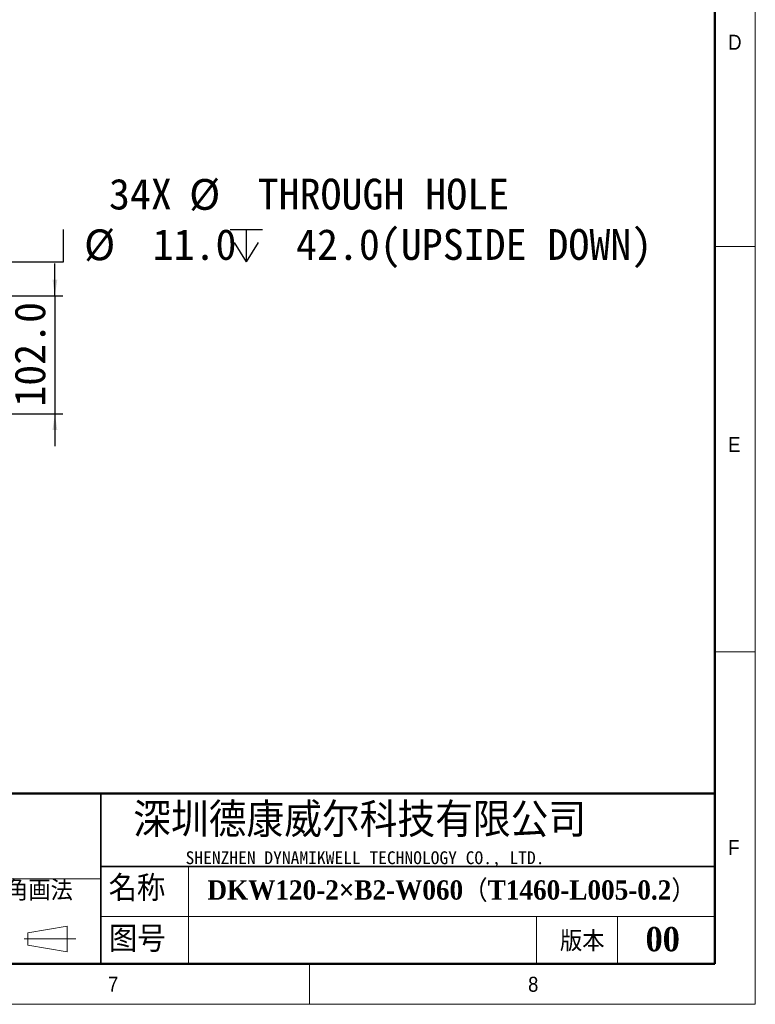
# Model space of a CAD drawing. Header units: millimetres. Extents: x 35 to 2905, y 35 to 2044.
# Tile 5 of 10: x 2270 to 2905, y 35 to 886. Entities that reach past the tile are written whole.
import ezdxf

# ---------------------------------------------------------------- set-up
doc = ezdxf.new("R2010")
doc.units = ezdxf.units.MM
doc.header["$LTSCALE"] = 7
doc.layers.add('DIMNS', color=7, linetype='Continuous')
doc.layers.add('黑色实线', color=7, linetype='Continuous')
doc.styles.add('SLDTEXTSTYLE1', font='Gothic.ttf', dxfattribs={"width": 0.913})
doc.styles.add('SLDTEXTSTYLE2', font='timesbd.ttf', dxfattribs={"width": 0.933})
doc.styles.add('SLDTEXTSTYLE4', font='txt', dxfattribs={"bigfont": 'bigfont'})
doc.styles.add('SLDTEXTSTYLE5', font='txt', dxfattribs={"bigfont": 'bigfont'})
doc.styles.add('SLDTEXTSTYLE6', font='txt')
doc.styles.add('SLDTEXTSTYLE7', font='timesbd.ttf', dxfattribs={"width": 0.933, "bigfont": 'bigfont'})
doc.styles.add('SLDTEXTSTYLE8', font='txt')
doc.dimstyles.new('SLDDIMSTYLE0', dxfattribs={"dimtxt": 26.6, "dimasz": 14, "dimexe": 0, "dimexo": 0.0625, "dimgap": 6.65, "dimtad": 2, "dimdec": 1, "dimrnd": 1e-09, "dimzin": 4, "dimdsep": 46, "dimtxsty": 'SLDTEXTSTYLE8', "dimsah": 1, "dimcen": 0.09, "dimadec": 0, "dimazin": 1, "dimtfac": 1, "dimtdec": 1, "dimtmove": 0, "dimatfit": 0, "dimfxl": 0, "dimfrac": 2, "dimtolj": 1, "dimtzin": 12, "dimarcsym": 0})
doc.dimstyles.new('SLDDIMSTYLE7', dxfattribs={"dimtxt": 26.6, "dimasz": 14, "dimexe": 0, "dimexo": 0.0625, "dimgap": 6.65, "dimtad": 0, "dimtih": 1, "dimtoh": 1, "dimdec": 1, "dimrnd": 1e-09, "dimzin": 4, "dimdsep": 46, "dimtxsty": 'SLDTEXTSTYLE8', "dimsah": 1, "dimcen": 0, "dimadec": 0, "dimazin": 1, "dimtfac": 1, "dimtdec": 1, "dimtofl": 0, "dimtmove": 0, "dimatfit": 3, "dimfxl": 0, "dimfrac": 2, "dimtolj": 1, "dimtzin": 12, "dimarcsym": 0})

# ---------------------------------------------------------------- blocks, each defined once
blk = doc.blocks.new('SW_SYMBOL_HOLE_SPOT')
at = {"layer": '黑色实线', "color": 0}
for p, q in [((0, 6125), (0, 525)), ((11200, 525), (11200, 6125)), ((0, 525), (11200, 525))]:
    blk.add_line(p, q, dxfattribs=at)
blk = doc.blocks.new('SW_SYMBOL_HOLE_DEPTH')
at = {"layer": '黑色实线', "color": 0}
for p, q in [((0, 6125), (5600, 6125)), ((2800, 6125), (2800, 525)), ((700, 3885), (2800, 525)), ((4900, 3885), (2800, 525))]:
    blk.add_line(p, q, dxfattribs=at)
blk = doc.blocks.new('_D_30')
at = {"layer": '黑色实线'}
for p, q in [((2181.81, 649.85), (2218.28, 713.03)), ((2218.28, 713.03), (2240.72, 713.03))]:
    blk.add_line(p, q, dxfattribs=at)
blk.add_solid([(2181.81, 649.85), (2190.63, 660.93), (2186.99, 663.03)], dxfattribs=at)
at = {"layer": '黑色实线', "xscale": 0.004985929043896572, "yscale": 0.004985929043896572, "zscale": 0.004985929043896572}
for name, p in [('SW_SYMBOL_HOLE_SPOT', (2251.84, 673.66)), ('SW_SYMBOL_HOLE_DEPTH', (2451.38, 673.66))]:
    blk.add_blockref(name, p, dxfattribs=at)
at = {"layer": '黑色实线', "char_height": 26.6, "attachment_point": 1, "style": 'SLDTEXTSTYLE8'}
for s, insert in [('34X ', (2346.85, 748.19)), ('%%c', (2416.08, 747.93)), (' THROUGH HOLE', (2457.18, 748.19)), (' 42.0(UPSIDE DOWN)', (2490.31, 704.67)), ('%%c', (2325.38, 704.41)), (' 11.0 ', (2366.48, 704.67))]:
    blk.add_mtext(s, dxfattribs=dict(at, insert=insert))
blk = doc.blocks.new('_D_31')
at = {"layer": '黑色实线'}
for p, q in [((2300.16, 647), (2300.16, 675)), ((1976.89, 647), (2307.16, 647)), ((2300.16, 647), (2300.16, 545)), ((1976.89, 545), (2307.16, 545)), ((2300.16, 545), (2300.16, 517))]:
    blk.add_line(p, q, dxfattribs=at)
for points in [[(2300.16, 647), (2302.26, 661), (2298.06, 661)], [(2300.16, 545), (2298.06, 531), (2302.26, 531)]]:
    blk.add_solid(points, dxfattribs=at)
at = {"layer": '黑色实线', "insert": (2265.26, 551.22), "char_height": 26.6, "attachment_point": 1, "rotation": 90, "style": 'SLDTEXTSTYLE8'}
blk.add_mtext('102.0', dxfattribs=at)

msp = doc.modelspace()

# ---------------------------------------------------------------- linework, layer by layer
at = {"color": 7, "linetype": 'Continuous', "lineweight": 18}
for p, q in [((2905, 35), (2905, 2044)), ((2870, 2009), (2870, 70)), ((2870, 689.5), (2905, 689.5)), ((2870, 339.5), (2905, 339.5)), ((2415.65, 154), (2415.65, 70)), ((1926.29, 143.5), (2339.76, 143.5)), ((2339.76, 110.88), (2870, 110.88)), ((2716, 110.88), (2716, 70)), ((2786, 110.88), (2786, 70)), ((2276.67, 96.73), (2310.66, 102.61)), ((2310.66, 102.61), (2310.66, 80.22)), ((2276.67, 86.23), (2276.67, 96.73)), ((2273.64, 91.48), (2318.36, 91.48)), ((2276.67, 86.23), (2310.66, 80.22)), ((70, 70), (2870, 70)), ((861, 70), (2870, 70)), ((2520, 70), (2520, 35)), ((35, 35), (2905, 35))]:
    msp.add_line(p, q, dxfattribs=at)
at = {"color": 7, "linetype": 'Continuous', "lineweight": 50}
for p, q in [((2870, 2009), (2870, 70)), ((2870, 217), (1281, 217)), ((70, 70), (2870, 70))]:
    msp.add_line(p, q, dxfattribs=at)
at = {"color": 7, "linetype": 'Continuous', "lineweight": 35}
for p, q in [((2339.76, 217), (2339.76, 70)), ((2339.76, 154), (2870, 154))]:
    msp.add_line(p, q, dxfattribs=at)

# ---------------------------------------------------------------- texts
at = {"color": 7, "linetype": 'Continuous', "lineweight": 0}
for s, insert, char_height, attachment_point, style in [('D', (2881.67, 872.52), 12.96, 1, 'SLDTEXTSTYLE1'), ('E', (2881.67, 524.92), 12.96, 1, 'SLDTEXTSTYLE1'), ('深圳德康威尔科技有限公司', (2367.78, 209.07), 29.6333, 1, 'SLDTEXTSTYLE5'), ('F', (2881.67, 176.95), 12.96, 1, 'SLDTEXTSTYLE1'), ('SHENZHEN DYNAMIKWELL TECHNOLOGY CO., LTD.', (2413.02, 167.18), 11.1125, 1, 'SLDTEXTSTYLE6'), ('名称', (2346.56, 146.34), 22.225, 1, 'SLDTEXTSTYLE4'), ('DKW120-2×B2-W060（T1460-L005-0.2）', (2431.84, 142.09), 16.6687, 1, 'SLDTEXTSTYLE7'), ('图号', (2346.86, 102.52), 22.225, 1, 'SLDTEXTSTYLE4'), ('00', (2825.06, 101.8), 21, 2, 'SLDTEXTSTYLE2'), ('版本', (2736.3, 98.31), 17.5, 1, 'SLDTEXTSTYLE4'), ('7', (2346.02, 58.78), 12.96, 1, 'SLDTEXTSTYLE1'), ('8', (2708.84, 58.78), 12.96, 1, 'SLDTEXTSTYLE1')]:
    msp.add_mtext(s, dxfattribs=dict(at, insert=insert, char_height=char_height, attachment_point=attachment_point, style=style))
at = {"layer": 'DIMNS', "color": 7, "insert": (2219.42, 142.13), "char_height": 17.5, "attachment_point": 1, "style": 'SLDTEXTSTYLE4'}
msp.add_mtext('第三角画法', dxfattribs=at)

# ---------------------------------------------------------------- dimensions: what is measured, and where the dimension line sits
at = {"layer": '黑色实线'}
dim = msp.add_diameter_dim_2p(p1=(2178.51, 644.14), p2=(2181.81, 649.85), text='34X %%c THROUGH HOLE\\P{\\fGDT;v}%%c <> {\\fGDT;x} 42.0(UPSIDE DOWN)\\P', dimstyle='SLDDIMSTYLE7', dxfattribs=at)
dim.commit()
dim.dimension.update_dxf_attribs({"geometry": '_D_30', "text_midpoint": (2538.34, 713.03), "dimtype": 163})
dim = msp.add_linear_dim(base=(2300.16, 545), p1=(1968, 647), p2=(1968, 545), angle=90, dimstyle='SLDDIMSTYLE0', dxfattribs=at)
dim.commit()
dim.dimension.update_dxf_attribs({"geometry": '_D_31', "text_midpoint": (2300.16, 593.6), "dimtype": 160})

doc.saveas('drawing.dxf')
